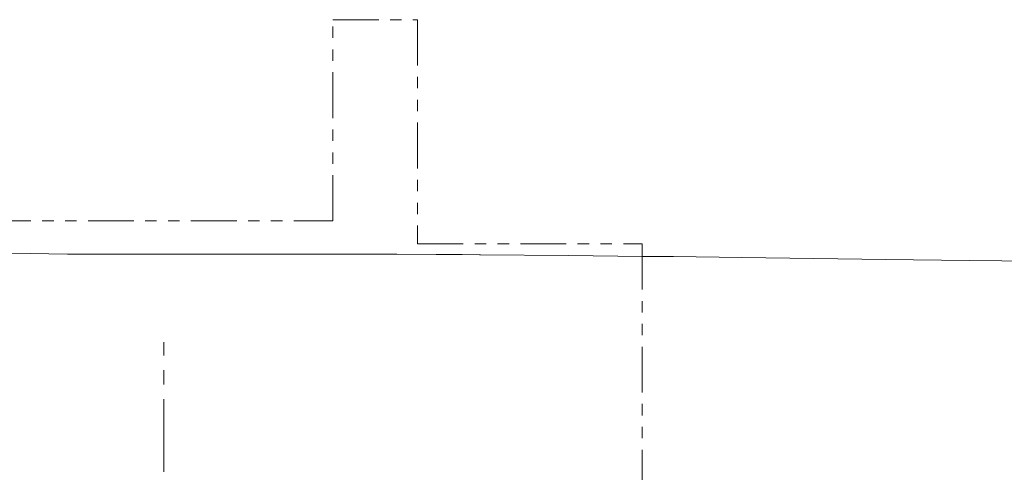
# Model space of a CAD drawing. Header units: millimetres. Extents: x 615418 to 955542, y 450519 to 646666.
# Tile 51 of 84: x 752196 to 795258, y 611317 to 631106. Entities that reach past the tile are written whole.
import ezdxf

# ---------------------------------------------------------------- set-up
doc = ezdxf.new("R2010")
doc.units = ezdxf.units.MM
for name, pattern in [('ACISOTGB', [9, 4, -1, 1, -1, 1, -1]), ('CENTER', [50.8, 31.75, -6.35, 6.35, -6.35]), ('осевая', [50.8, 31.75, -6.35, 6.35, -6.35])]:
    doc.linetypes.add(name, pattern=pattern)
for name, color, linetype in [('C3D-Профиль', 7, 'Continuous'), ('Fill', 7, 'Continuous'), ('Бетон_условный', 7, 'Continuous')]:
    doc.layers.add(name, color=color, linetype=linetype)
doc.layers.add('Отдел_Оси', color=1, linetype='осевая', lineweight=15)

msp = doc.modelspace()

# ---------------------------------------------------------------- hatches: boundary and pattern name
at = {"layer": 'Fill'}
h = msp.add_hatch(dxfattribs=at)
h.set_pattern_fill('GR30', color=256, scale=1500, style=0, pattern_type=2)
h.set_pattern_definition([(197.86615, (766950.019, 605597.732), (-1469.25, -489.382924), [8.817, -15942.681]), (197.86615, (767197.519, 605845.232), (-1469.25, -489.382924), [8.817, -15942.681]), (270, (767189.1, 605842.5), (489.75, 3e-14), [8.817, -480.566]), (270, (766941.6, 605595), (489.75, 3e-14), [8.817, -480.566]), (342.13385, (766941.694, 605586.242), (13713, -4404.446315), [8.817, -15942.6807]), (342.13385, (767189.194, 605833.742), (13713, -4404.446315), [8.817, -15942.6807]), (53.95219, (766949.944, 605583.392), (2448.75, 3425.680467), [8.817, -6649.238]), (53.95219, (767197.444, 605830.892), (2448.75, 3425.680467), [8.817, -6649.238]), (126.04781, (767202.694, 605838.092), (-1469.25, 1957.531695), [8.817, -6649.238]), (126.04781, (766955.194, 605590.592), (-1469.25, 1957.531695), [8.817, -6649.238])])
h.paths.add_polyline_path([(794473, 617132.9), (795016.3, 617132.9), (795016.3, 617130.8), (794473, 617130.8)], flags=17)

# ---------------------------------------------------------------- linework, layer by layer
at = {"layer": 'C3D-Профиль', "linetype": 'Continuous', "lineweight": 13, "flags": 128}
msp.add_lwpolyline([(747737.6, 620968), (754289.3, 620861.6), (754664.6, 620855.8), (754667.1, 620855.8), (754765.4, 620855.8), (754879.6, 620855.7), (755002.7, 620855.7), (755722.7, 620855.7), (756044.1, 620855.7), (756057.8, 620855.7), (756200.3, 620855.7), (756302.5, 620855.7), (757099.8, 620855.7), (760412.8, 620855.6), (762506.7, 620855.6), (763910.9, 620855.6), (765838.2, 620855.6), (768521.1, 620855.7), (768609.5, 620855.7), (768618.3, 620855.7), (768697.6, 620855.7), (770405, 620844.5), (770574.1, 620844.1), (770630.7, 620843.7), (770641.6, 620843.6), (771096.4, 620840.2), (771543.1, 620836.2), (772307.6, 620829.1), (772355.2, 620828.5), (776185.5, 620789.9), (779449.3, 620758.6), (780709.9, 620747.3), (780786.6, 620746.4), (783782.7, 620708), (790072.8, 620626.1), (793727.3, 620579.9), (795152.1, 620559.5), (798517.8, 620513.4)], dxfattribs=at)
at = {"layer": 'Бетон_условный', "color": 0, "linetype": 'ACISOTGB', "lineweight": 20, "ltscale": 500}
msp.add_lwpolyline([(682879.1, 611055.8), (682879.1, 611655.8), (750686.2, 611655.8), (750686.2, 622305.8), (765897, 622305.8), (765897, 631105.8), (769597, 631105.8), (769597, 621305.8), (779417, 621305.8), (779417, 609755.8), (804417, 609755.8), (804417, 612255.8), (805167, 612255.8), (810667, 609755.8), (883917, 609755.8), (889167, 611855.8), (889667, 611855.8)], dxfattribs=at)
at = {"layer": 'Отдел_Оси', "color": 1, "linetype": 'CENTER', "lineweight": 15, "ltscale": 100}
msp.add_lwpolyline([(758507, 591021.5), (758507, 617011.1)], dxfattribs=at)

doc.saveas('drawing.dxf')
